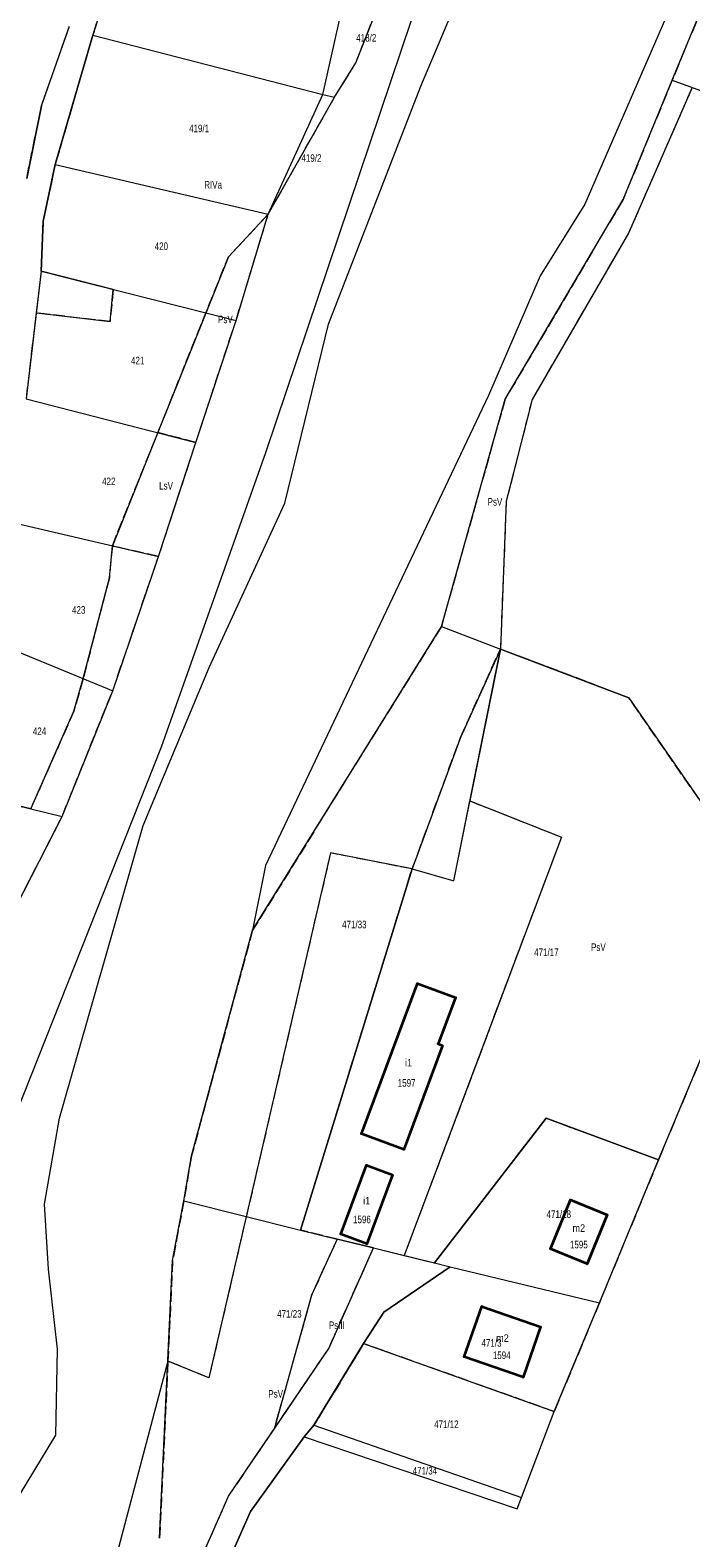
# Model space of a CAD drawing. Header units: metres. Extents: x 7496145 to 7500200, y 5498500 to 5502080.
# Tile 113 of 202: x 7497629 to 7497760, y 5500812 to 5501111. Entities that reach past the tile are written whole.
import ezdxf
from ezdxf.enums import TextEntityAlignment as Align

# ---------------------------------------------------------------- set-up
doc = ezdxf.new("R2010")
doc.units = ezdxf.units.M
doc.header["$MEASUREMENT"] = 0
for name, pattern in [('2.25_0.75', [3, 2.25, -0.75]), ('219-1000', [0]), ('egug-1000', [0])]:
    doc.linetypes.add(name, pattern=pattern)
doc.layers.get('0').update_dxf_attribs({"color": 2, "linetype": 'CONTINUOUS', "lineweight": 5})
for name, color, linetype in [('209-oznaczenie konturu klasyfikacyjnego', 7, 'CONTINUOUS'), ('211-numer działki ewidencyjnej', 7, 'CONTINUOUS'), ('217-kontur klasyfikacyjny', 7, 'CONTINUOUS'), ('218-kontur użytku gruntowego', 7, 'CONTINUOUS'), ('219-działka ewidencyjna', 7, 'CONTINUOUS'), ('312-budynek ewidencyjny', 7, 'CONTINUOUS'), ('312-oznaczenie budynku ewidencyjnego', 7, 'CONTINUOUS'), ('312-oznaczenie budynku ewidencyjnego-Atr117', 7, 'CONTINUOUS'), ('Punkt budynku', 7, 'CONTINUOUS')]:
    doc.layers.add(name, color=color, linetype=linetype)
doc.styles.get("Standard").update_dxf_attribs({"font": 'Working1250', "width": 0.75})

# ---------------------------------------------------------------- blocks, each defined once
blk = doc.blocks.new('PUNKTBUD')
at = {"color": 0}
blk.add_circle((0, 0), 0.09, dxfattribs=at)

msp = doc.modelspace()

# ---------------------------------------------------------------- linework, layer by layer
at = {"layer": '217-kontur klasyfikacyjny', "color": 3, "linetype": '2.25_0.75', "lineweight": 18, "flags": 128}
for points in [[(7497768.79, 5501132.46), (7497756.09, 5501101.56)], [(7497647.39, 5501129.88), (7497641.2, 5501110.49)], [(7497693.35, 5501104.98), (7497700.08, 5501122.11)], [(7497631.04, 5501096.45), (7497636.6, 5501112.31)], [(7497641.2, 5501110.49), (7497633.79, 5501084.82)], [(7497689.15, 5501098.17), (7497693.35, 5501104.98)], [(7497756.09, 5501101.56), (7497746.33, 5501077.86)], [(7497685.7, 5501092.07), (7497689.15, 5501098.17)], [(7497760.04, 5501100.12), (7497747.41, 5501071.17)], [(7497628.12, 5501082.08), (7497631.04, 5501096.45)], [(7497676.01, 5501074.99), (7497685.7, 5501092.07)], [(7497633.79, 5501084.82), (7497631.39, 5501073.59)], [(7497746.33, 5501077.86), (7497722.95, 5501038.24)], [(7497668.1, 5501066.51), (7497676.01, 5501074.99)], [(7497669.61, 5501053.89), (7497676.01, 5501074.99)], [(7497631.39, 5501073.59), (7497630.96, 5501063.66)], [(7497747.41, 5501071.17), (7497728.31, 5501038.18)], [(7497654.11, 5501031.62), (7497668.1, 5501066.51)], [(7497630.96, 5501063.66), (7497645.27, 5501060.04)], [(7497645.27, 5501060.04), (7497644.64, 5501053.66)], [(7497629.99, 5501055.38), (7497627.99, 5501038.35)], [(7497644.64, 5501053.66), (7497629.99, 5501055.38)], [(7497661.66, 5501029.68), (7497669.61, 5501053.89)], [(7497722.95, 5501038.24), (7497710.33, 5500993.16)], [(7497728.31, 5501038.18), (7497723.18, 5501018.01)], [(7497645.1, 5501009.15), (7497654.11, 5501031.62)], [(7497661.66, 5501029.68), (7497654.11, 5501031.62)], [(7497654.24, 5501007.02), (7497661.66, 5501029.68)], [(7497723.18, 5501018.01), (7497722.02, 5500988.67)], [(7497645.1, 5501009.15), (7497644.51, 5501002.82)], [(7497654.24, 5501007.02), (7497645.1, 5501009.15)], [(7497645.17, 5500980.4), (7497654.24, 5501007.02)], [(7497644.51, 5501002.82), (7497639.31, 5500982.81)], [(7497710.33, 5500993.16), (7497672.91, 5500932.91)], [(7497714.11, 5500971.13), (7497722.02, 5500988.67)], [(7497722.02, 5500988.67), (7497715.95, 5500958.54)], [(7497747.46, 5500979), (7497722.02, 5500988.67)], [(7497639.31, 5500982.81), (7497637.46, 5500976.31)], [(7497635.13, 5500955.46), (7497645.17, 5500980.4)], [(7497775.01, 5500939.19), (7497747.46, 5500979)], [(7497637.46, 5500976.31), (7497628.92, 5500956.97)], [(7497704.52, 5500945.02), (7497714.11, 5500971.13)], [(7497628.92, 5500956.97), (7497613.5, 5500960.72)], [(7497715.95, 5500958.54), (7497734.12, 5500951.34)], [(7497615.36, 5500916.72), (7497635.13, 5500955.46)], [(7497734.12, 5500951.34), (7497702.97, 5500868.31)], [(7497688.35, 5500948.2), (7497664.24, 5500844.05)], [(7497704.52, 5500945.02), (7497688.35, 5500948.2)], [(7497682.41, 5500873.34), (7497704.52, 5500945.02)], [(7497775.01, 5500939.19), (7497753.36, 5500887.31)], [(7497672.91, 5500932.91), (7497664.36, 5500901.25)], [(7497664.36, 5500901.25), (7497660.8, 5500888.08)], [(7497708.97, 5500866.83), (7497731.09, 5500895.57)], [(7497731.09, 5500895.57), (7497753.36, 5500887.31)], [(7497660.8, 5500888.08), (7497659.26, 5500879.16)], [(7497753.36, 5500887.31), (7497741.65, 5500858.94)], [(7497659.26, 5500879.16), (7497657.05, 5500867.33)], [(7497689.66, 5500871.57), (7497682.41, 5500873.34)], [(7497689.66, 5500871.57), (7497684.59, 5500860.43)], [(7497696.87, 5500869.81), (7497689.66, 5500871.57)], [(7497687.98, 5500849.85), (7497696.87, 5500869.81)], [(7497702.97, 5500868.31), (7497708.97, 5500866.83)], [(7497657.05, 5500867.33), (7497656.12, 5500847.37)], [(7497684.59, 5500860.43), (7497677.16, 5500833.87)], [(7497741.65, 5500858.94), (7497732.7, 5500837.35)], [(7497677.16, 5500833.87), (7497687.98, 5500849.85)], [(7497694.9, 5500850.83), (7497685.07, 5500834.66)], [(7497732.7, 5500837.35), (7497694.9, 5500850.83)], [(7497656.12, 5500847.37), (7497654.47, 5500812.19)], [(7497664.24, 5500844.05), (7497656.12, 5500847.37)], [(7497668.13, 5500820.53), (7497677.16, 5500833.87)], [(7497683.09, 5500832.35), (7497672.47, 5500817.53)], [(7497685.07, 5500834.66), (7497683.09, 5500832.35)], [(7497661.17, 5500804.74), (7497668.13, 5500820.53)], [(7497672.47, 5500817.53), (7497666.19, 5500803.31)]]:
    msp.add_lwpolyline(points, dxfattribs=at)
at = {"layer": '218-kontur użytku gruntowego', "color": 3, "linetype": 'egug-1000', "lineweight": 18, "flags": 128}
for points in [[(7497706.22, 5501100.4), (7497746.4, 5501195.53)], [(7497767.9, 5501144.17), (7497738.73, 5501076.93)], [(7497756.09, 5501101.56), (7497768.79, 5501132.46)], [(7497647.39, 5501129.88), (7497641.2, 5501110.49)], [(7497693.35, 5501104.98), (7497700.08, 5501122.11)], [(7497631.04, 5501096.45), (7497636.6, 5501112.31)], [(7497641.2, 5501110.49), (7497633.79, 5501084.82)], [(7497689.15, 5501098.17), (7497693.35, 5501104.98)], [(7497746.33, 5501077.86), (7497756.09, 5501101.56)], [(7497685.7, 5501092.07), (7497689.15, 5501098.17)], [(7497687.93, 5501053.16), (7497706.22, 5501100.4)], [(7497760.04, 5501100.12), (7497747.41, 5501071.17)], [(7497628.12, 5501082.08), (7497631.04, 5501096.45)], [(7497676.01, 5501074.99), (7497685.7, 5501092.07)], [(7497633.79, 5501084.82), (7497631.39, 5501073.59)], [(7497722.95, 5501038.24), (7497746.33, 5501077.86)], [(7497676.01, 5501074.99), (7497668.1, 5501066.51)], [(7497669.61, 5501053.89), (7497676.01, 5501074.99)], [(7497738.73, 5501076.93), (7497729.93, 5501062.74)], [(7497631.39, 5501073.59), (7497630.96, 5501063.66)], [(7497747.41, 5501071.17), (7497728.31, 5501038.18)], [(7497668.1, 5501066.51), (7497654.11, 5501031.62)], [(7497630.96, 5501063.66), (7497629.99, 5501055.38)], [(7497645.27, 5501060.04), (7497630.96, 5501063.66)], [(7497729.93, 5501062.74), (7497719.66, 5501038.99)], [(7497644.64, 5501053.66), (7497645.27, 5501060.04)], [(7497629.99, 5501055.38), (7497627.99, 5501038.35)], [(7497629.99, 5501055.38), (7497644.64, 5501053.66)], [(7497661.66, 5501029.68), (7497669.61, 5501053.89)], [(7497679.28, 5501017.61), (7497687.93, 5501053.16)], [(7497719.66, 5501038.99), (7497675.45, 5500945.71)], [(7497710.33, 5500993.16), (7497722.95, 5501038.24)], [(7497728.31, 5501038.18), (7497723.18, 5501018.01)], [(7497654.11, 5501031.62), (7497645.1, 5501009.15)], [(7497654.11, 5501031.62), (7497661.66, 5501029.68)], [(7497654.24, 5501007.02), (7497661.66, 5501029.68)], [(7497664.31, 5500985), (7497679.28, 5501017.61)], [(7497723.18, 5501018.01), (7497722.02, 5500988.67)], [(7497644.51, 5501002.82), (7497645.1, 5501009.15)], [(7497645.1, 5501009.15), (7497654.24, 5501007.02)], [(7497645.17, 5500980.4), (7497654.24, 5501007.02)], [(7497639.31, 5500982.81), (7497644.51, 5501002.82)], [(7497672.91, 5500932.91), (7497710.33, 5500993.16)], [(7497722.02, 5500988.67), (7497714.11, 5500971.13)], [(7497722.02, 5500988.67), (7497715.95, 5500958.54)], [(7497722.02, 5500988.67), (7497747.46, 5500979)], [(7497651.18, 5500953.67), (7497664.31, 5500985)], [(7497637.46, 5500976.31), (7497639.31, 5500982.81)], [(7497635.13, 5500955.46), (7497645.17, 5500980.4)], [(7497747.46, 5500979), (7497775.01, 5500939.19)], [(7497628.92, 5500956.97), (7497637.46, 5500976.31)], [(7497714.11, 5500971.13), (7497704.52, 5500945.02)], [(7497613.5, 5500960.72), (7497628.92, 5500956.97)], [(7497712.76, 5500942.7), (7497715.95, 5500958.54)], [(7497715.95, 5500958.54), (7497734.12, 5500951.34)], [(7497615.36, 5500916.72), (7497635.13, 5500955.46)], [(7497634.64, 5500895.54), (7497651.18, 5500953.67)], [(7497734.12, 5500951.34), (7497702.97, 5500868.31)], [(7497688.35, 5500948.2), (7497664.24, 5500844.05)], [(7497675.45, 5500945.71), (7497672.91, 5500932.91)], [(7497704.52, 5500945.02), (7497688.35, 5500948.2)], [(7497704.52, 5500945.02), (7497682.41, 5500873.34)], [(7497704.52, 5500945.02), (7497712.76, 5500942.7)], [(7497753.36, 5500887.31), (7497775.01, 5500939.19)], [(7497664.36, 5500901.25), (7497672.91, 5500932.91)], [(7497660.8, 5500888.08), (7497664.36, 5500901.25)], [(7497631.65, 5500878.53), (7497634.64, 5500895.54)], [(7497731.09, 5500895.57), (7497708.97, 5500866.83)], [(7497753.36, 5500887.31), (7497731.09, 5500895.57)], [(7497659.26, 5500879.16), (7497660.8, 5500888.08)], [(7497741.65, 5500858.94), (7497753.36, 5500887.31)], [(7497632.42, 5500865.6), (7497631.65, 5500878.53)], [(7497657.05, 5500867.33), (7497659.26, 5500879.16)], [(7497682.41, 5500873.34), (7497689.66, 5500871.57)], [(7497689.66, 5500871.57), (7497684.59, 5500860.43)], [(7497696.87, 5500869.81), (7497689.66, 5500871.57)], [(7497687.98, 5500849.85), (7497696.87, 5500869.81)], [(7497696.87, 5500869.81), (7497702.97, 5500868.31)], [(7497702.97, 5500868.31), (7497708.97, 5500866.83)], [(7497634.22, 5500849.7), (7497632.42, 5500865.6)], [(7497656.12, 5500847.37), (7497657.05, 5500867.33)], [(7497712.08, 5500866.09), (7497698.89, 5500857.04)], [(7497708.97, 5500866.83), (7497712.08, 5500866.09)], [(7497684.59, 5500860.43), (7497677.16, 5500833.87)], [(7497732.7, 5500837.35), (7497741.65, 5500858.94)], [(7497698.89, 5500857.04), (7497694.9, 5500850.83)], [(7497677.16, 5500833.87), (7497687.98, 5500849.85)], [(7497694.9, 5500850.83), (7497685.07, 5500834.66)], [(7497694.9, 5500850.83), (7497732.7, 5500837.35)], [(7497633.92, 5500832.63), (7497634.22, 5500849.7)], [(7497656.12, 5500847.37), (7497642.11, 5500794.28)], [(7497654.47, 5500812.19), (7497656.12, 5500847.37)], [(7497664.24, 5500844.05), (7497656.12, 5500847.37)], [(7497608.26, 5500790.38), (7497633.92, 5500832.63)], [(7497668.13, 5500820.53), (7497677.16, 5500833.87)], [(7497683.09, 5500832.35), (7497672.47, 5500817.53)], [(7497685.07, 5500834.66), (7497683.09, 5500832.35)], [(7497661.17, 5500804.74), (7497668.13, 5500820.53)], [(7497672.47, 5500817.53), (7497666.19, 5500803.31)]]:
    msp.add_lwpolyline(points, dxfattribs=at)
at = {"layer": '219-działka ewidencyjna', "color": 3, "linetype": '219-1000', "lineweight": 18, "flags": 128}
for points in [[(7497675.5, 5501027.65), (7497714.79, 5501144.35)], [(7497675.5, 5501027.65), (7497714.79, 5501144.35)], [(7497756.09, 5501101.56), (7497768.79, 5501132.46)], [(7497756.09, 5501101.56), (7497768.79, 5501132.46)], [(7497647.39, 5501129.88), (7497641.2, 5501110.49)], [(7497647.39, 5501129.88), (7497641.2, 5501110.49)], [(7497686.82, 5501098.72), (7497692.31, 5501123.27)], [(7497693.35, 5501104.98), (7497700.08, 5501122.11)], [(7497631.04, 5501096.45), (7497636.6, 5501112.31)], [(7497631.04, 5501096.45), (7497636.6, 5501112.31)], [(7497633.79, 5501084.82), (7497641.2, 5501110.49)], [(7497633.79, 5501084.82), (7497641.2, 5501110.49)], [(7497641.2, 5501110.49), (7497686.82, 5501098.72)], [(7497689.15, 5501098.17), (7497693.35, 5501104.98)], [(7497746.33, 5501077.86), (7497756.09, 5501101.56)], [(7497746.33, 5501077.86), (7497756.09, 5501101.56)], [(7497756.09, 5501101.56), (7497896.73, 5501050.26)], [(7497676.01, 5501074.99), (7497686.82, 5501098.72)], [(7497685.7, 5501092.07), (7497689.15, 5501098.17)], [(7497686.82, 5501098.72), (7497689.15, 5501098.17)], [(7497631.04, 5501096.45), (7497628.12, 5501082.08)], [(7497631.04, 5501096.45), (7497628.12, 5501082.08)], [(7497676.01, 5501074.99), (7497685.7, 5501092.07)], [(7497631.39, 5501073.59), (7497633.79, 5501084.82)], [(7497631.39, 5501073.59), (7497633.79, 5501084.82)], [(7497633.79, 5501084.82), (7497676.01, 5501074.99)], [(7497722.95, 5501038.24), (7497746.33, 5501077.86)], [(7497722.95, 5501038.24), (7497746.33, 5501077.86)], [(7497669.61, 5501053.89), (7497676.01, 5501074.99)], [(7497630.96, 5501063.66), (7497631.39, 5501073.59)], [(7497630.96, 5501063.66), (7497631.39, 5501073.59)], [(7497630.96, 5501063.66), (7497627.99, 5501038.35)], [(7497630.96, 5501063.66), (7497627.99, 5501038.35)], [(7497630.96, 5501063.66), (7497669.61, 5501053.89)], [(7497661.66, 5501029.68), (7497669.61, 5501053.89)], [(7497627.99, 5501038.35), (7497661.66, 5501029.68)], [(7497710.33, 5500993.16), (7497722.95, 5501038.24)], [(7497710.33, 5500993.16), (7497722.95, 5501038.24)], [(7497654.24, 5501007.02), (7497661.66, 5501029.68)], [(7497654.81, 5500969.24), (7497675.5, 5501027.65)], [(7497654.81, 5500969.24), (7497675.5, 5501027.65)], [(7497624.48, 5501013.96), (7497654.24, 5501007.02)], [(7497645.17, 5500980.4), (7497654.24, 5501007.02)], [(7497619.97, 5500990.74), (7497645.17, 5500980.4)], [(7497672.91, 5500932.91), (7497710.33, 5500993.16)], [(7497672.91, 5500932.91), (7497710.33, 5500993.16)], [(7497710.33, 5500993.16), (7497722.02, 5500988.67)], [(7497712.76, 5500942.7), (7497722.02, 5500988.67)], [(7497747.46, 5500979), (7497722.02, 5500988.67)], [(7497635.13, 5500955.46), (7497645.17, 5500980.4)], [(7497747.46, 5500979), (7497775.01, 5500939.19)], [(7497617.53, 5500875.12), (7497654.81, 5500969.24)], [(7497617.53, 5500875.12), (7497654.81, 5500969.24)], [(7497613.5, 5500960.72), (7497635.13, 5500955.46)], [(7497615.36, 5500916.72), (7497635.13, 5500955.46)], [(7497682.41, 5500873.34), (7497704.52, 5500945.02)], [(7497704.52, 5500945.02), (7497712.76, 5500942.7)], [(7497753.36, 5500887.31), (7497775.01, 5500939.19)], [(7497660.8, 5500888.08), (7497672.91, 5500932.91)], [(7497660.8, 5500888.08), (7497672.91, 5500932.91)], [(7497708.97, 5500866.83), (7497731.09, 5500895.57)], [(7497731.09, 5500895.57), (7497753.36, 5500887.31)], [(7497659.26, 5500879.16), (7497660.8, 5500888.08)], [(7497659.26, 5500879.16), (7497660.8, 5500888.08)], [(7497741.65, 5500858.94), (7497753.36, 5500887.31)], [(7497657.05, 5500867.33), (7497659.26, 5500879.16)], [(7497657.05, 5500867.33), (7497659.26, 5500879.16)], [(7497659.26, 5500879.16), (7497682.41, 5500873.34)], [(7497682.41, 5500873.34), (7497696.87, 5500869.81)], [(7497687.98, 5500849.85), (7497696.87, 5500869.81)], [(7497696.87, 5500869.81), (7497708.97, 5500866.83)], [(7497654.47, 5500812.19), (7497657.05, 5500867.33)], [(7497654.47, 5500812.19), (7497657.05, 5500867.33)], [(7497698.89, 5500857.04), (7497712.08, 5500866.09)], [(7497708.97, 5500866.83), (7497712.08, 5500866.09)], [(7497712.08, 5500866.09), (7497741.65, 5500858.94)], [(7497732.7, 5500837.35), (7497741.65, 5500858.94)], [(7497694.9, 5500850.83), (7497698.89, 5500857.04)], [(7497668.13, 5500820.53), (7497687.98, 5500849.85)], [(7497685.07, 5500834.66), (7497694.9, 5500850.83)], [(7497694.9, 5500850.83), (7497732.7, 5500837.35)], [(7497726.17, 5500820.31), (7497732.7, 5500837.35)], [(7497672.47, 5500817.53), (7497683.09, 5500832.35)], [(7497683.09, 5500832.35), (7497685.07, 5500834.66)], [(7497683.09, 5500832.35), (7497725.36, 5500818.05)], [(7497685.07, 5500834.66), (7497726.17, 5500820.31)], [(7497661.17, 5500804.74), (7497668.13, 5500820.53)], [(7497725.36, 5500818.05), (7497726.17, 5500820.31)], [(7497666.19, 5500803.31), (7497672.47, 5500817.53)]]:
    msp.add_lwpolyline(points, dxfattribs=at)
at = {"layer": '312-budynek ewidencyjny', "color": 7, "linetype": 'Continuous', "lineweight": 35, "flags": 128}
for points in [[(7497694.5, 5500892.49), (7497705.58, 5500922.3)], [(7497705.58, 5500922.3), (7497713.11, 5500919.5)], [(7497713.11, 5500919.5), (7497709.68, 5500910.29)], [(7497710.51, 5500909.98), (7497702.85, 5500889.38)], [(7497709.68, 5500910.29), (7497710.51, 5500909.98)], [(7497702.85, 5500889.38), (7497694.5, 5500892.49)], [(7497690.37, 5500872.57), (7497695.45, 5500886.23)], [(7497695.45, 5500886.23), (7497700.65, 5500884.29)], [(7497700.65, 5500884.29), (7497695.57, 5500870.64)], [(7497731.92, 5500869.63), (7497735.92, 5500879.37)], [(7497735.92, 5500879.37), (7497743.2, 5500876.38)], [(7497743.2, 5500876.38), (7497739.19, 5500866.64)], [(7497695.57, 5500870.64), (7497690.37, 5500872.57)], [(7497739.19, 5500866.64), (7497731.92, 5500869.63)], [(7497714.86, 5500848.2), (7497718.35, 5500858.22)], [(7497718.35, 5500858.22), (7497730, 5500854.16)], [(7497730, 5500854.16), (7497726.51, 5500844.14)], [(7497726.51, 5500844.14), (7497714.86, 5500848.2)]]:
    msp.add_lwpolyline(points, dxfattribs=at)

# ---------------------------------------------------------------- block references
at = {"layer": 'Punkt budynku', "color": 5, "linetype": 'Continuous', "lineweight": 13}
for p in [(7497705.58, 5500922.3), (7497713.11, 5500919.5), (7497709.68, 5500910.29), (7497710.51, 5500909.98), (7497694.5, 5500892.49), (7497702.85, 5500889.38), (7497695.45, 5500886.23), (7497700.65, 5500884.29), (7497735.92, 5500879.37), (7497743.2, 5500876.38), (7497690.37, 5500872.57), (7497695.57, 5500870.64), (7497731.92, 5500869.63), (7497739.19, 5500866.64), (7497718.35, 5500858.22), (7497730, 5500854.16), (7497714.86, 5500848.2), (7497726.51, 5500844.14)]:
    msp.add_blockref('PUNKTBUD', p, dxfattribs=at)

# ---------------------------------------------------------------- texts
at = {"layer": '209-oznaczenie konturu klasyfikacyjnego', "color": 3, "linetype": 'Continuous', "lineweight": 18, "width": 0.79}
for s, p in [('RIVa', (7497663.31, 5501080.05)), ('PsV', (7497666.06, 5501053.34)), ('LsV', (7497654.38, 5501020.32)), ('PsV', (7497719.49, 5501017.13)), ('PsV', (7497739.99, 5500928.75)), ('PsIII', (7497688.02, 5500853.72)), ('PsV', (7497676.02, 5500840.1))]:
    msp.add_text(s, height=1.5, dxfattribs=at).set_placement(p)
at = {"layer": '211-numer działki ewidencyjnej', "color": 3, "linetype": 'Continuous', "lineweight": 18, "width": 0.79}
for s, p in [('418/2', (7497693.45, 5501110.72)), ('419/1', (7497660.31, 5501092.74)), ('419/2', (7497682.58, 5501086.86)), ('420', (7497653.49, 5501069.36)), ('421', (7497648.8, 5501046.67)), ('422', (7497643.07, 5501022.69)), ('423', (7497637.11, 5500997.18)), ('424', (7497629.34, 5500973.1)), ('471/18', (7497731.17, 5500877.26)), ('471/3', (7497718.28, 5500851.72)), ('471/12', (7497708.89, 5500835.57)), ('471/34', (7497704.63, 5500826.36))]:
    msp.add_text(s, height=1.5, dxfattribs=at).set_placement(p, align=Align.TOP_LEFT)
for s, p in [('471/33', (7497690.64, 5500933.25)), ('471/17', (7497728.71, 5500927.75)), ('471/23', (7497677.77, 5500855.99))]:
    msp.add_text(s, height=1.5, dxfattribs=at).set_placement(p)
at = {"layer": '312-oznaczenie budynku ewidencyjnego', "color": 7, "linetype": 'Continuous', "lineweight": 18, "width": 0.79}
for s, p in [('1597', (7497701.67, 5500903.32)), ('1596', (7497692.81, 5500876.22)), ('1595', (7497735.81, 5500871.23)), ('1594', (7497720.52, 5500849.27))]:
    msp.add_text(s, height=1.5, dxfattribs=at).set_placement(p, align=Align.TOP_LEFT)
at = {"layer": '312-oznaczenie budynku ewidencyjnego-Atr117', "color": 7, "width": 0.9}
for s, p in [('i1', (7497703.81, 5500905.84)), ('i1', (7497695.51, 5500878.44)), ('m2', (7497737.56, 5500873.01)), ('m2', (7497722.43, 5500851.18))]:
    msp.add_text(s, height=1.5, dxfattribs=at).set_placement(p, align=Align.CENTER)

doc.saveas('drawing.dxf')
